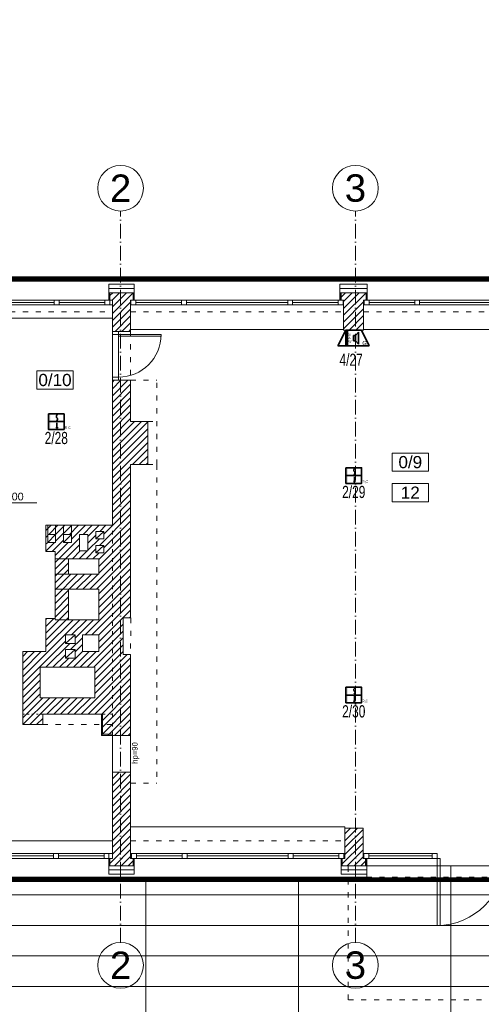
# Model space of a CAD drawing. Header units: millimetres. Extents: x 167773 to 185035, y -114105 to -66770.
# Tile 23 of 114: x 171777 to 172533, y -97313 to -95698. Entities that reach past the tile are written whole.
import ezdxf
from ezdxf.enums import TextEntityAlignment as Align

# ---------------------------------------------------------------- set-up
doc = ezdxf.new("R2010")
doc.units = ezdxf.units.MM
for name, pattern in [('ACAD_ISO03W100', [30, 12, -18]), ('ACAD_ISO10W100', [18, 12, -3, 0, -3]), ('DASHED', [0.75, 0.5, -0.25])]:
    doc.linetypes.add(name, pattern=pattern)
doc.layers.get('0').update_dxf_attribs({"lineweight": 9})
doc.layers.add('!zakres', color=7, linetype='ACAD_ISO03W100', lineweight=60, true_color=0x8a14ff)
for name, color, linetype, lineweight in [('a-op_gruba', 3, 'Continuous', 9), ('a-op_okna', 42, 'Continuous', 9), ('a-op_text', 7, 'Continuous', 9), ('a-osie', 20, 'ACAD_ISO10W100', 9), ('b-cienka', 9, 'Continuous', 9), ('b-drzwi', 6, 'Continuous', 9), ('b-izolacja', 8, 'BATTING', 9), ('b-okna', 6, 'Continuous', 9), ('b-przerywana1', 9, 'ACAD_ISO03W100', 9), ('b-przeywana2', 2, 'ACAD_ISO03W100', 9), ('b-widokowa', 7, 'Continuous', 9), ('b-ściany', 2, 'Continuous', 9), ('EL_Linia SSP', 240, 'Continuous', 35), ('h-hatch', 8, 'Continuous', 9), ('opis text', 7, 'Continuous', 9)]:
    doc.layers.add(name, color=color, linetype=linetype, lineweight=lineweight)
doc.styles.add('Arial', font='arial.ttf')
doc.styles.add('PPAB_100', font='arial.ttf', dxfattribs={"height": 18})
doc.styles.add('PPAB_50', font='arial.ttf', dxfattribs={"height": 8})
doc.linetypes.add('BATTING', pattern='A,0.0001,-0.1,[134,ltypeshp.shx,S=0.1,R=0,X=-0.1,Y=0],-0.2,[134,ltypeshp.shx,S=0.1,R=180,X=0.1,Y=0],-0.1', length=0.4001)
pattern_1 = [(45, (15000, 0), (-5.61266008, 5.61266008), [])]

# ---------------------------------------------------------------- blocks, each defined once
blk = doc.blocks.new('okno_')
at = {"layer": 'b-okna'}
for p, q in [((-166, -4), (-91, -4)), ((-83, -4), (83, -4)), ((91, -4), (166, -4))]:
    blk.add_line(p, q, dxfattribs=at)
for points in [[(-174, -8), (174, -8), (174, 0), (-174, 0)], [(-174, 0), (-166, 0), (-166, -8), (-174, -8)], [(-83, 0), (-91, 0), (-91, -8), (-83, -8)], [(83, 0), (91, 0), (91, -8), (83, -8)], [(166, 0), (174, 0), (174, -8), (166, -8)]]:
    blk.add_lwpolyline(points, close=True, dxfattribs=at)
blk = doc.blocks.new('kotapozioma')
for p, q in [((49330.1, 104.4), (49330.1, 134.4)), ((49315.1, 119.4), (49395.1, 119.4))]:
    blk.add_line(p, q)
blk.add_circle((49330.1, 119.4), 10)
at = {"layer": 'opis text', "style": 'PPAB_50'}
for tag, p in [('ZNAK', (49345.1, 119.4)), ('WARTOSC', (49355.1, 119.4))]:
    blk.add_attdef(tag, text='', height=9, dxfattribs=at).set_placement(p, align=Align.BOTTOM_LEFT)
blk = doc.blocks.new('A$C5690186C')
at = {"layer": 'EL_Linia SSP', "lineweight": 5}
h = blk.add_hatch(color=256, dxfattribs=at)
h.set_gradient(color1=(255, 0, 0), color2=(224, 0, 0), one_color=1, name='INVSPHERICAL')
h.paths.add_polyline_path([(-9.8, 0), (-9.8, 12.8), (-12.8, 12.8), (-12.8, 0)])
h.paths.add_polyline_path([(-9.8, -12.8), (-9.8, 0), (-12.8, 0), (-12.8, -12.8)])
at = {"layer": 'EL_Linia SSP'}
blk.add_hatch(color=256, dxfattribs=at).paths.add_polyline_path([(2, -9.8, 1), (0.1, -9.8, 1)])
for p, q in [((-12.8, 0), (12.8, 0)), ((1.1, -2.1), (1.1, -9.8))]:
    blk.add_line(p, q, dxfattribs=at)
at = {"layer": 'EL_Linia SSP', "color": 1, "linetype": 'Continuous'}
for p, q in [((-0.1, 8.5), (0.1, 9.4)), ((0.1, 7.7), (-0.1, 8.5)), ((0.1, 9.4), (0.7, 10.4)), ((0.6, 7), (0.1, 7.7)), ((1.4, 2.3), (0.4, 1.2)), ((0.7, 6.7), (0.6, 7)), ((0.7, 10.4), (1.8, 11.5)), ((1.1, 6.3), (0.7, 6.7)), ((1.1, 6.3), (1.4, 6)), ((1.4, 6), (1.6, 5.7)), ((2, 3.3), (1.4, 2.3)), ((1.6, 5.7), (2, 5)), ((2, 5), (2.2, 4.2)), ((2.2, 4.2), (2, 3.3))]:
    blk.add_line(p, q, dxfattribs=at)
at = {"layer": 'EL_Linia SSP'}
blk.add_lwpolyline([(-12.8, 12.8), (12.8, 12.8), (12.8, -12.8), (-12.8, -12.8)], close=True, dxfattribs=at)
blk.add_circle((1.1, -9.8), 0.938, dxfattribs=at)
at = {"layer": 'EL_Linia SSP', "color": 1}
blk.add_text('R,C', height=4, dxfattribs=at).set_placement((13.9, -11.8))
blk = doc.blocks.new('A$C5906215B')
at = {"layer": 'EL_Linia SSP'}
h = blk.add_hatch(color=256, dxfattribs=at)
h.set_gradient(color1=(255, 0, 0), color2=(255, 0, 0))
h.paths.add_polyline_path([(-9.8, -25.6), (-9.8, 0), (-12.8, 0), (-12.8, -25.6)])
for p, q in [((-25.6, -25.6), (-12.8, 0)), ((-12.8, 0), (12.8, 0)), ((-12.8, 0), (-12.8, -25.6)), ((-9.8, -25.6), (-9.8, 0)), ((25.6, -25.6), (12.8, 0)), ((-0.1, -17.4), (-0.1, -8.7)), ((-0.1, -8.7), (2.9, -8.7)), ((8.2, -3.3), (2.9, -8.7)), ((2.9, -8.7), (2.9, -17.4)), ((8.2, -22.7), (8.2, -3.3)), ((25.6, -25.6), (-25.6, -25.6)), ((2.9, -17.4), (-0.1, -17.4)), ((2.9, -17.4), (8.2, -22.7))]:
    blk.add_line(p, q, dxfattribs=at)
for s, height, p in [('A', 4, (-8.6, -14.6)), ('S', 4, (-8.6, -8.9)), ('W', 4, (-8.6, -20.5)), ('G', 7, (14.3, -24.6))]:
    blk.add_text(s, height=height, dxfattribs=at).set_placement(p)

msp = doc.modelspace()

# ---------------------------------------------------------------- hatches: boundary and pattern name
at = {"layer": 'h-hatch'}
h = msp.add_hatch(dxfattribs=at)
h.set_pattern_fill('ANSI31', color=256, scale=2.5, style=0)
h.set_pattern_definition(pattern_1)
h.paths.add_polyline_path([(171958.4, -96157.9), (171958.9, -96157.9), (171962.4, -96157.9), (171962.4, -96145.9), (171924.4, -96145.9), (171924.4, -96157.9), (171928.4, -96157.9), (171928.4, -96209.4), (171938.4, -96209.4), (171958.4, -96209.4)])
h = msp.add_hatch(dxfattribs=at)
h.set_pattern_fill('ANSI31', color=256, scale=2.5, style=0)
h.set_pattern_definition(pattern_1)
h.paths.add_polyline_path([(172340.4, -96157.9), (172341.2, -96157.9), (172344.4, -96157.9), (172344.4, -96145.9), (172303.4, -96145.9), (172303.4, -96157.9), (172306.9, -96157.9), (172307.4, -96157.9), (172307.4, -96207.4), (172340.4, -96207.4)])
h = msp.add_hatch(dxfattribs=at)
h.set_pattern_fill('ANSI31', color=256, scale=2.5, style=0)
h.set_pattern_definition(pattern_1)
h.paths.add_polyline_path([(171958.4, -96739.4), (171946.4, -96739.4), (171946.4, -96679.4), (171958.4, -96679.4), (171958.4, -96427.9), (171986.4, -96427.9), (171986.4, -96356.9), (171958.4, -96356.9), (171958.4, -96289.4), (171928.4, -96289.4), (171928.4, -96527.4), (171880.8, -96527.4), (171880.8, -96542.4), (171888.4, -96542.4), (171888.4, -96569.4), (171880.8, -96569.4), (171880.8, -96582.4), (171906.4, -96582.4), (171906.4, -96607.4), (171880.8, -96607.4), (171880.8, -96632.4), (171906.4, -96632.4), (171906.4, -96682.4), (171880.8, -96682.4), (171880.8, -96707.4), (171906.4, -96707.4), (171906.4, -96734.4), (171880.8, -96734.4), (171880.8, -96760.4), (171899.9, -96760.4), (171899.9, -96810.4), (171880.8, -96810.4), (171880.8, -96837.4), (171910.4, -96837.4), (171910.4, -96872.4), (171958.4, -96872.4)])
h.paths.add_polyline_path([(171914.4, -96572.4), (171901.4, -96572.4), (171901.4, -96560.4), (171914.4, -96560.4)], flags=16)
h.paths.add_polyline_path([(171914.4, -96549.4), (171901.4, -96549.4), (171901.4, -96537.4), (171914.4, -96537.4)], flags=16)
h.paths.add_polyline_path([(171880.8, -96734.4), (171879.4, -96734.4), (171879.4, -96707.4), (171880.8, -96707.4), (171880.8, -96682.4), (171856.4, -96682.4), (171856.4, -96632.4), (171880.8, -96632.4), (171880.8, -96607.4), (171856.4, -96607.4), (171856.4, -96582.4), (171880.8, -96582.4), (171880.8, -96569.4), (171874.4, -96569.4), (171874.4, -96542.4), (171880.8, -96542.4), (171880.8, -96527.4), (171819.4, -96527.4), (171819.4, -96570.4), (171834.4, -96570.4), (171834.4, -96680.4), (171819.4, -96680.4), (171819.4, -96734.4), (171781.4, -96734.4), (171781.4, -96854.4), (171814.4, -96854.4), (171814.4, -96837.4), (171880.8, -96837.4), (171880.8, -96810.4), (171809.9, -96810.4), (171809.9, -96760.4), (171880.8, -96760.4)])
h.paths.add_polyline_path([(171851.4, -96731.4), (171867.4, -96731.4), (171867.4, -96745.4), (171851.4, -96745.4)], flags=16)
h.paths.add_polyline_path([(171851.4, -96721.4), (171851.4, -96707.4), (171867.4, -96707.4), (171867.4, -96721.4)], flags=16)
h.paths.add_polyline_path([(171835.4, -96555.4), (171822.4, -96555.4), (171822.4, -96542.4), (171835.4, -96542.4)], flags=16)
h.paths.add_polyline_path([(171848.4, -96555.4), (171848.4, -96542.4), (171861.4, -96542.4), (171861.4, -96555.4)], flags=16)
h = msp.add_hatch(dxfattribs=at)
h.set_pattern_fill('ANSI31', color=256, scale=2.5, style=0)
h.set_pattern_definition(pattern_1)
h.paths.add_polyline_path([(171958.4, -96932.4), (171928.4, -96932.4), (171928.4, -97025.4), (171928.4, -97073.9), (171924.4, -97073.9), (171924.4, -97085.9), (171962.4, -97085.9), (171962.4, -97073.9), (171958.4, -97073.9), (171958.4, -97025.4)])
h = msp.add_hatch(dxfattribs=at)
h.set_pattern_fill('ANSI31', color=256, scale=2.5, style=0)
h.set_pattern_definition(pattern_1)
h.paths.add_polyline_path([(172339.4, -97024.4), (172309.4, -97024.4), (172309.4, -97073.9), (172305.4, -97073.9), (172305.4, -97085.9), (172343.4, -97085.9), (172343.4, -97073.9), (172339.4, -97073.9)])

# ---------------------------------------------------------------- linework, layer by layer
at = {"layer": '!zakres', "linetype": 'DASHED', "ltscale": 60, "const_width": 8, "flags": 128}
msp.add_lwpolyline([(173461.4, -95696.4), (173461.4, -96122.9), (176925.4, -96122.9), (176925.4, -96135.9), (176933.3, -96135.9), (177842.5, -92664.9), (177043.7, -92664.9), (177043.7, -92678.9), (176845.7, -92678.9), (176845.7, -92312.9), (176962.2, -92312.9), (177065.9, -91184.9), (176998.5, -91184.9), (176866.5, -90353.9), (178159.6, -90119.2), (178172.7, -90191.4), (177992.7, -90224.1), (177992.7, -91112.9), (178170.8, -91112.9), (178170.8, -91184.9), (178027.7, -91184.9), (178027.7, -92300.9), (178926.3, -92300.9), (179123, -91184.9), (179078.5, -91184.9), (178946.6, -90354.6), (180247, -90118.6), (180260.2, -90191.4), (180076.7, -90224.7), (180076.7, -91111.9), (180258.9, -91111.9), (180258.9, -91184.9), (180085.7, -91184.9), (180085.7, -92314.9), (181098.7, -92314.9), (181098.7, -93814.9), (181288.7, -93814.9), (181288.7, -93889.9), (181113.7, -93889.9), (181113.7, -94778.3), (181290, -94812), (181276.2, -94884.7), (179973, -94635.8), (180113.6, -93814.9), (180166.1, -93814.9), (180023.3, -92689.9), (179115.7, -92689.9), (179115.7, -93812.9), (179291.3, -93812.9), (179291.3, -93886.9), (179100.7, -93886.9), (179100.7, -94775.5), (179292.7, -94812.1), (179278.9, -94884.7), (178061.4, -94653.3), (178061.4, -94643.1), (178059.4, -94642.7), (178059.4, -96122.9), (179277.4, -96122.9), (179277.4, -96164.9), (179411.4, -96164.9), (179411.4, -97068.9), (179277.4, -97068.9), (179277.4, -97108.9), (178099.4, -97108.9), (178099.4, -97210.9), (178144.3, -97210.9), (178280.1, -98045.8), (178207.1, -98057.7), (178139.1, -97639.9), (177334.4, -97639.9), (177334.4, -97850.9), (175761.4, -97850.9), (175761.4, -98202.9), (175682.4, -98202.9), (175682.4, -97194.9), (175737.4, -97194.9), (175737.4, -97108.9), (170991.9, -97108.9), (170991.9, -97149.9), (170858.4, -97149.9), (170858.4, -96661.4), (170985.4, -96661.4), (170985.4, -96196.9), (170958.4, -96196.9), (170958.4, -96122.9), (171260.4, -96122.9), (171260.4, -96010.9), (171512.4, -96010.9), (171512.4, -96122.9), (173097.4, -96122.9), (173097.4, -95696.4), (173462.4, -95696.4)], dxfattribs=at)
at = {"layer": 'a-op_gruba'}
msp.add_line((171986.4, -96427.9), (171958.4, -96427.9), dxfattribs=at)
at = {"layer": 'a-op_text', "ltscale": 0.5}
for points in [[(171804.4, -96304.2), (171804.4, -96274.2), (171864.4, -96274.2), (171864.4, -96304.2)], [(172386.9, -96438.9), (172386.9, -96408.9), (172446.9, -96408.9), (172446.9, -96438.9)], [(172386.9, -96488.9), (172386.9, -96458.9), (172446.9, -96458.9), (172446.9, -96488.9)]]:
    msp.add_lwpolyline(points, close=True, dxfattribs=at)
at = {"layer": 'a-osie', "ltscale": 2}
for p, q in [((171941.9, -97211.9), (171941.9, -96011.9)), ((172326.9, -97211.9), (172326.9, -96011.9))]:
    msp.add_line(p, q, dxfattribs=at)
at = {"layer": 'a-osie', "linetype": 'Continuous'}
for centre in [(171941.9, -95974.4), (172326.9, -95974.4), (171941.9, -97249.4), (172326.9, -97249.4)]:
    msp.add_circle(centre, 37.5, dxfattribs=at)
at = {"layer": 'b-cienka'}
for p, q in [((171912.4, -96870.4), (171912.4, -96837.4)), ((171928.4, -96870.4), (171912.4, -96870.4)), ((172345.4, -97085.9), (172684.4, -97085.9))]:
    msp.add_line(p, q, dxfattribs=at)
at = {"layer": 'b-drzwi'}
for p, q in [((171928.4, -96284.4), (171928.4, -96209.4)), ((171938.4, -96214.4), (171938.4, -96284.4))]:
    msp.add_line(p, q, dxfattribs=at)
for points in [[(171938.4, -96214.4), (171938.4, -96209.4), (171928.4, -96209.4), (171928.4, -96214.4)], [(171938.4, -96214.4), (171938.4, -96217.4), (172008.4, -96217.4), (172008.4, -96214.4)], [(171938.4, -96289.4), (171938.4, -96284.4), (171928.4, -96284.4), (171928.4, -96289.4)]]:
    msp.add_lwpolyline(points, close=True, dxfattribs=at)
msp.add_arc((171938.4, -96214.4), 70, 270, 0, dxfattribs=at)
at = {"layer": 'b-izolacja', "ltscale": 16}
for p, q in [((171922.4, -96138.9), (171964.4, -96138.9)), ((172301.4, -96138.9), (172346.4, -96138.9)), ((171922.4, -97092.9), (171964.4, -97092.9)), ((172303.4, -97092.9), (172345.4, -97092.9))]:
    msp.add_line(p, q, dxfattribs=at)
at = {"layer": 'b-izolacja', "ltscale": 2}
for p, q in [((171923.4, -96145.9), (171923.4, -96157.9)), ((171963.4, -96145.9), (171963.4, -96157.9)), ((172302.4, -96145.9), (172302.4, -96157.9)), ((172345.4, -96145.9), (172345.4, -96157.9)), ((171923.4, -97073.9), (171923.4, -97085.9)), ((171963.4, -97073.9), (171963.4, -97085.9)), ((172304.4, -97073.9), (172304.4, -97085.9)), ((172344.4, -97073.9), (172344.4, -97085.9))]:
    msp.add_line(p, q, dxfattribs=at)
at = {"layer": 'b-okna'}
for p, q in [((171928.4, -96165.9), (171571.9, -96165.9)), ((171922.4, -96157.9), (171577.9, -96157.9)), ((172307.4, -96165.9), (171958.4, -96165.9)), ((172301.4, -96157.9), (171964.4, -96157.9)), ((172689.9, -96165.9), (172340.4, -96165.9)), ((172683.4, -96157.9), (172346.4, -96157.9)), ((171559.4, -97065.9), (171928.4, -97065.9)), ((171958.4, -97065.9), (172309.4, -97065.9)), ((172340.9, -97073.9), (172340.9, -97065.9)), ((172452.9, -97069.9), (172348.9, -97069.9)), ((171575.4, -97073.9), (171922.4, -97073.9)), ((171964.4, -97073.9), (172303.4, -97073.9))]:
    msp.add_line(p, q, dxfattribs=at)
msp.add_lwpolyline([(172345.4, -97073.9), (172348.9, -97073.9), (172348.9, -97065.9), (172339.4, -97065.9)], dxfattribs=at)
for points in [[(172452.9, -97065.9), (172348.9, -97065.9), (172348.9, -97073.9), (172452.9, -97073.9)], [(172452.9, -97073.9), (172460.9, -97073.9), (172460.9, -97065.9), (172452.9, -97065.9)], [(172460.9, -97073.9), (172465.9, -97073.9), (172465.9, -97183.9), (172460.9, -97183.9)]]:
    msp.add_lwpolyline(points, close=True, dxfattribs=at)
msp.add_arc((172460.9, -97073.9), 110, 270, 0, dxfattribs=at)
at = {"layer": 'b-przerywana1', "ltscale": 0.7}
for p, q in [((171571.9, -96177.4), (171928.4, -96177.4)), ((171958.4, -96177.4), (172307.4, -96177.4)), ((172340.4, -96177.4), (172689.4, -96177.4)), ((171958.4, -96209.4), (171958.4, -96289.4)), ((171958.4, -96289.4), (172001.4, -96289.4)), ((172001.4, -96427.9), (172001.4, -96289.4)), ((171986.4, -96356.9), (172001.4, -96356.9)), ((171986.4, -96427.9), (172001.4, -96427.9)), ((172001.4, -96427.9), (172001.4, -96950.4)), ((171958.5, -96679.4), (171958.4, -96739.4)), ((171814.4, -96854.4), (171928.4, -96854.4)), ((171958.4, -96950.4), (172001.4, -96950.4)), ((171958.4, -97045.4), (172309.4, -97045.4)), ((172345.4, -97104.9), (172684.4, -97104.9))]:
    msp.add_line(p, q, dxfattribs=at)
msp.add_lwpolyline([(173478.8, -97085.9), (173478.8, -97305.9), (172315.2, -97305.9), (172315.2, -97085.9)], dxfattribs=at)
at = {"layer": 'b-przeywana2', "ltscale": 0.5}
for p, q in [((171928.4, -96872.4), (171928.4, -96527.4)), ((171910.4, -96837.4), (171928.4, -96837.4))]:
    msp.add_line(p, q, dxfattribs=at)
at = {"layer": 'b-przeywana2', "ltscale": 0.25}
msp.add_line((171814.4, -96837.4), (171781.4, -96837.4), dxfattribs=at)
at = {"layer": 'b-widokowa'}
for p, q in [((173068.4, -96126.9), (171577.9, -96126.9)), ((171922.4, -96145.9), (171964.4, -96145.9)), ((171924.4, -96145.9), (171924.4, -96157.9)), ((171962.4, -96145.9), (171962.4, -96157.9)), ((172301.4, -96145.9), (172346.4, -96145.9)), ((172303.4, -96145.9), (172303.4, -96157.9)), ((172344.4, -96145.9), (172344.4, -96157.9)), ((171928.4, -96187.4), (171744.5, -96187.4)), ((172307.4, -96206.4), (171958.4, -96206.4)), ((172689.9, -96206.4), (172340.4, -96206.4)), ((171822.4, -96542.4), (171822.4, -96527.4)), ((171835.4, -96542.4), (171835.4, -96527.4)), ((171848.4, -96542.4), (171848.4, -96527.4)), ((171861.4, -96542.4), (171861.4, -96527.4)), ((171901.4, -96549.4), (171914.4, -96537.4)), ((171822.4, -96555.4), (171835.4, -96542.4)), ((171848.4, -96555.4), (171861.4, -96542.4)), ((171901.4, -96572.4), (171914.4, -96560.4)), ((171856.4, -96582.4), (171834.4, -96582.4)), ((171856.4, -96607.4), (171834.4, -96607.4)), ((171856.4, -96632.4), (171834.4, -96632.4)), ((171834.4, -96682.4), (171834.4, -96680.4)), ((171856.4, -96682.4), (171834.4, -96682.4)), ((171851.4, -96721.4), (171867.4, -96707.4)), ((171851.4, -96745.4), (171867.4, -96731.4)), ((171928.4, -96932.4), (171928.4, -96872.4)), ((171958.4, -96932.4), (171958.4, -96872.4)), ((172309.4, -97022.4), (171958.4, -97022.4)), ((172309.4, -97024.4), (172309.4, -97022.4)), ((171559.4, -97045.4), (171928.4, -97045.4)), ((171922.4, -97085.9), (171964.4, -97085.9)), ((171924.4, -97073.9), (171924.4, -97085.9)), ((171962.4, -97073.9), (171962.4, -97085.9)), ((172303.4, -97085.9), (172345.4, -97085.9)), ((172305.4, -97073.9), (172305.4, -97085.9)), ((172343.4, -97073.9), (172343.4, -97085.9)), ((172345.4, -97104.9), (171575.4, -97104.9)), ((172345.4, -97104.9), (172345.4, -97099.9))]:
    msp.add_line(p, q, dxfattribs=at)
at = {"layer": 'b-ściany'}
for p, q in [((171922.4, -96157.9), (171922.4, -96131.9)), ((171964.4, -96131.9), (171922.4, -96131.9)), ((171964.4, -96157.9), (171964.4, -96131.9)), ((172346.4, -96131.9), (172301.4, -96131.9)), ((172301.4, -96157.9), (172301.4, -96131.9)), ((172346.4, -96157.9), (172346.4, -96131.9)), ((171922.4, -96157.9), (171928.4, -96157.9)), ((171928.4, -96209.4), (171928.4, -96157.9)), ((171964.4, -96157.9), (171958.4, -96157.9)), ((171958.4, -96209.4), (171958.4, -96157.9)), ((171958.4, -96209.4), (171958.4, -96157.9)), ((172301.4, -96157.9), (172307.4, -96157.9)), ((172307.4, -96207.4), (172307.4, -96157.9)), ((172340.4, -96207.4), (172340.4, -96157.9)), ((172346.4, -96157.9), (172340.4, -96157.9)), ((171958.4, -96209.4), (171928.4, -96209.4)), ((172307.4, -96207.4), (172340.4, -96207.4)), ((171928.4, -96527.4), (171928.4, -96289.4)), ((171958.4, -96289.4), (171928.4, -96289.4)), ((171958.4, -96356.9), (171958.4, -96289.4)), ((171958.4, -96356.9), (171986.4, -96356.9)), ((171986.4, -96356.9), (171986.4, -96427.9)), ((171958.4, -96427.9), (171986.4, -96427.9)), ((171958.4, -96427.9), (171958.4, -96679.4)), ((171819.4, -96570.4), (171819.4, -96527.4)), ((171819.4, -96527.4), (171928.4, -96527.4)), ((171834.4, -96570.4), (171819.4, -96570.4)), ((171834.4, -96680.4), (171834.4, -96570.4)), ((171819.4, -96734.4), (171819.4, -96680.4)), ((171819.4, -96680.4), (171834.4, -96680.4)), ((171946.4, -96739.4), (171946.4, -96679.4)), ((171958.4, -96679.4), (171946.4, -96679.4)), ((171781.4, -96854.4), (171781.4, -96734.4)), ((171781.4, -96734.4), (171819.4, -96734.4)), ((171958.4, -96739.4), (171946.4, -96739.4)), ((171958.4, -96872.4), (171958.4, -96739.4)), ((171910.4, -96837.4), (171814.4, -96837.4)), ((171814.4, -96854.4), (171814.4, -96837.4)), ((171910.4, -96872.4), (171910.4, -96837.4)), ((171814.4, -96854.4), (171781.4, -96854.4)), ((171958.4, -96872.4), (171910.4, -96872.4)), ((171928.4, -96932.4), (171928.4, -97025.4)), ((171958.4, -96932.4), (171928.4, -96932.4)), ((171958.4, -97025.4), (171958.4, -96932.4)), ((172309.4, -97024.4), (172339.4, -97024.4)), ((172309.4, -97024.4), (172309.4, -97073.9)), ((172339.4, -97024.4), (172339.4, -97073.9)), ((171928.4, -97025.4), (171928.4, -97073.9)), ((171958.4, -97025.4), (171958.4, -97073.9)), ((171922.4, -97073.9), (171928.4, -97073.9)), ((171922.4, -97073.9), (171922.4, -97099.9)), ((171964.4, -97073.9), (171958.4, -97073.9)), ((171964.4, -97073.9), (171964.4, -97099.9)), ((172303.4, -97073.9), (172309.4, -97073.9)), ((172303.4, -97073.9), (172303.4, -97099.9)), ((172345.4, -97073.9), (172339.4, -97073.9)), ((172345.4, -97073.9), (172345.4, -97099.9)), ((171964.4, -97099.9), (171922.4, -97099.9)), ((172345.4, -97099.9), (172303.4, -97099.9))]:
    msp.add_line(p, q, dxfattribs=at)
for points in [[(171901.4, -96549.4), (171914.4, -96549.4), (171914.4, -96537.4), (171901.4, -96537.4)], [(171822.4, -96542.4), (171835.4, -96542.4), (171835.4, -96555.4), (171822.4, -96555.4)], [(171848.4, -96555.4), (171861.4, -96555.4), (171861.4, -96542.4), (171848.4, -96542.4)], [(171888.4, -96542.4), (171874.4, -96542.4), (171874.4, -96569.4), (171888.4, -96569.4)], [(171901.4, -96572.4), (171914.4, -96572.4), (171914.4, -96560.4), (171901.4, -96560.4)], [(171856.4, -96607.4), (171906.4, -96607.4), (171906.4, -96582.4), (171856.4, -96582.4)], [(171856.4, -96682.4), (171906.4, -96682.4), (171906.4, -96632.4), (171856.4, -96632.4)], [(171867.4, -96721.4), (171851.4, -96721.4), (171851.4, -96707.4), (171867.4, -96707.4)], [(171906.4, -96734.4), (171879.4, -96734.4), (171879.4, -96707.4), (171906.4, -96707.4)], [(171867.4, -96745.4), (171851.4, -96745.4), (171851.4, -96731.4), (171867.4, -96731.4)], [(171809.9, -96760.4), (171899.9, -96760.4), (171899.9, -96810.4), (171809.9, -96810.4)]]:
    msp.add_lwpolyline(points, close=True, dxfattribs=at)
at = {"layer": 'h-hatch', "ltscale": 0.5}
for p, q in [((171496.8, -97133.9), (173483.4, -97133.9)), ((171509.1, -97183.9), (173483.4, -97183.9)), ((171521.5, -97233.9), (173483.4, -97233.9)), ((171533.8, -97283.9), (173483.4, -97283.9))]:
    msp.add_line(p, q, dxfattribs=at)
for points in [[(172483.4, -97895.6), (172483.4, -97085.9)], [(171983.4, -97104.9), (171983.4, -98019)], [(172233.4, -97957.3), (172233.4, -97104.9)]]:
    msp.add_lwpolyline(points, dxfattribs=at)

# ---------------------------------------------------------------- block references
at = {"layer": 'b-okna', "xscale": -1, "rotation": 180}
for p in [(171750.2, -96165.9), (172132.9, -96165.9), (172515.2, -96165.9)]:
    msp.add_blockref('okno_', p, dxfattribs=at)
at = {"layer": 'b-okna'}
for p in [(171748.9, -97065.9), (172133.9, -97065.9)]:
    msp.add_blockref('okno_', p, dxfattribs=at)
at = {"layer": 'EL_Linia SSP'}
for name, p in [('A$C5906215B', (172323.9, -96207.4)), ('A$C5690186C', (171836.5, -96357.4)), ('A$C5690186C', (172324.2, -96445.9)), ('A$C5690186C', (172324.2, -96805.9))]:
    msp.add_blockref(name, p, dxfattribs=at)
at = {"layer": 'opis text', "xscale": 1.399999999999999, "yscale": 1.399999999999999, "zscale": 1.399999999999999}
msp.add_blockref('kotapozioma', (102651.6, -96657.5), dxfattribs=at).add_auto_attribs({'WARTOSC': '0,00', 'ZNAK': '%%p'})

# ---------------------------------------------------------------- texts
at = {"layer": 'a-op_okna', "ltscale": 0.5, "insert": (171966.6, -96918.6), "char_height": 9, "width": 25.069, "attachment_point": 4, "rotation": 90, "style": 'PPAB_100'}
msp.add_mtext('{\\fArial|b0|i0|c238|p34;hp=90}', dxfattribs=at)
at = {"layer": 'a-op_text', "ltscale": 0.5, "char_height": 20, "width": 60, "attachment_point": 5, "style": 'PPAB_100'}
for s, insert in [('0/{\\fArial|b0|i0|c238|p34;10}', (171834.4, -96289.2)), ('0/{\\fArial|b0|i0|c238|p34;9}', (172416.9, -96423.9)), ('{\\fArial|b0|i0|c238|p34;12}', (172416.9, -96473.9))]:
    msp.add_mtext(s, dxfattribs=dict(at, insert=insert))
at = {"layer": 'a-osie', "linetype": 'ACAD_ISO10W100', "char_height": 45, "width": 4405.783, "attachment_point": 5, "style": 'PPAB_100'}
for s, insert in [('2', (171941.9, -95974.4)), ('3', (172326.9, -95974.4)), ('2', (171941.9, -97249.4)), ('3', (172326.9, -97249.4))]:
    msp.add_mtext(s, dxfattribs=dict(at, insert=insert))
at = {"layer": 'EL_Linia SSP', "style": 'Arial', "width": 0.7}
for s, p in [('4/27', (172319.9, -96265.8)), ('2/28', (171836.5, -96394.2)), ('2/29', (172324.2, -96482.7)), ('2/30', (172324.2, -96842.7))]:
    msp.add_text(s, height=20, dxfattribs=at).set_placement(p, align=Align.CENTER)

doc.saveas('drawing.dxf')
